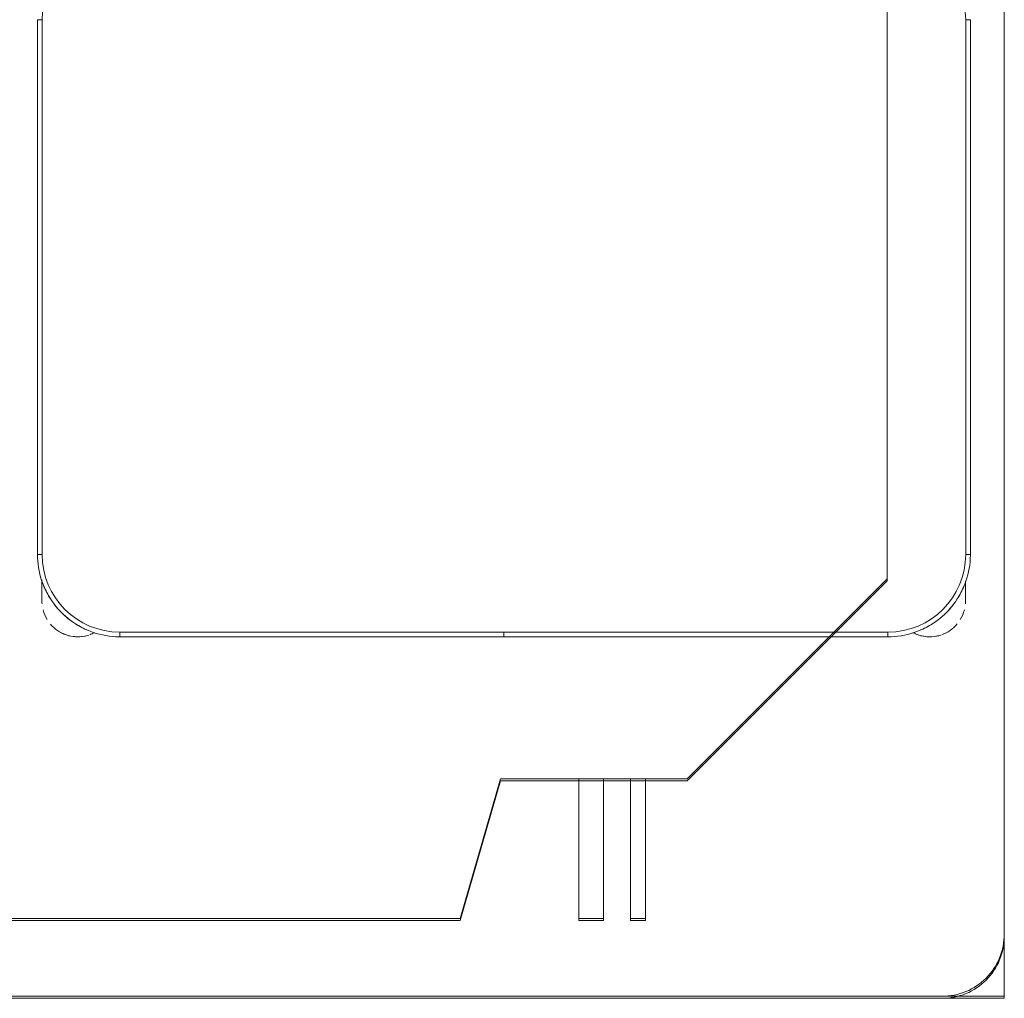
# Model space of a CAD drawing. Header units: metres. Extents: x 3 to 43.5, y -74 to -48.5.
# Tile 164 of 209: x 37.361 to 37.995, y -54.264 to -53.634. Entities that reach past the tile are written whole.
import ezdxf

# ---------------------------------------------------------------- set-up
doc = ezdxf.new("R2010")
doc.units = ezdxf.units.M
doc.layers.add('1PAV - FRIG_dwg', color=7, linetype='Continuous', lineweight=18, true_color=0x767676)
doc.layers.add('I-FURN', color=7, linetype='Continuous', lineweight=18)
doc.layers.add('M-EQPM', color=7, linetype='Continuous', lineweight=18)

# ---------------------------------------------------------------- blocks, each defined once
blk = doc.blocks.new('ConjuntoParaAlunoTamanho6 - CJA06_ConjuntoParaAlunoTamanho6-V10-1PAV - FRIGORÍFICA')
at = {"layer": 'I-FURN', "color": 253, "true_color": 0xaaaaaa}
for p, q in [((-0.3, 0.01197), (-0.3, -0.33203)), ((-0.3, 0.01197), (-0.297, 0.01197)), ((-0.3, 0.01197), (-0.3, -0.33203)), ((0.3, 0.01197), (0.297, 0.01197)), ((0.3, -0.33203), (0.3, 0.01197)), ((0.3, -0.33203), (0.3, 0.01197)), ((-0.3, -0.33203), (-0.297, -0.33203)), ((0.3, -0.33203), (0.297, -0.33203)), ((-0.29713, -0.34835), (-0.29713, -0.35394)), ((-0.29713, -0.34868), (-0.29713, -0.36203)), ((0.29687, -0.35394), (0.29687, -0.3492)), ((0.29687, -0.36203), (0.29687, -0.34961)), ((-0.29713, -0.35705), (-0.29713, -0.36203)), ((0.29687, -0.36203), (0.29687, -0.35705)), ((-0.247, -0.38503), (-0.247, -0.38203)), ((-0.247, -0.38503), (-0.00005, -0.38503)), ((-0.247, -0.38503), (-0.00005, -0.38503)), ((-0.00005, -0.38203), (-0.00005, -0.38503)), ((0.00005, -0.38503), (0.00005, -0.38203)), ((0.00005, -0.38503), (0.247, -0.38503)), ((0.00005, -0.38503), (0.247, -0.38503)), ((0.247, -0.38503), (0.247, -0.38203))]:
    blk.add_line(p, q, dxfattribs=at)
at = {"layer": 'I-FURN', "color": 253, "true_color": 0xaaaaaa, "flags": 128}
for points in [[(-0.297, 0.01197), (-0.297, -0.07403), (-0.297, -0.16003), (-0.297, -0.24603), (-0.297, -0.33203)], [(-0.297, -0.33203), (-0.297, -0.24603), (-0.297, -0.16003), (-0.297, -0.07403), (-0.297, 0.01197)], [(0.297, -0.33203), (0.297, -0.24603), (0.297, -0.16003), (0.297, -0.07403), (0.297, 0.01197)], [(0.297, 0.01197), (0.297, -0.07403), (0.297, -0.16003), (0.297, -0.24603), (0.297, -0.33203)], [(-0.3, -0.33203), (-0.29996, -0.33415), (-0.29983, -0.33627), (-0.29962, -0.33838), (-0.29932, -0.34048), (-0.29894, -0.34256), (-0.29848, -0.34463), (-0.29794, -0.34668), (-0.29731, -0.34871), (-0.2966, -0.3507), (-0.29582, -0.35267), (-0.29495, -0.35461), (-0.29401, -0.35651), (-0.29299, -0.35837), (-0.2919, -0.36019), (-0.29074, -0.36196), (-0.28951, -0.36368), (-0.28821, -0.36536), (-0.28685, -0.36698), (-0.28542, -0.36855), (-0.28393, -0.37005), (-0.28238, -0.3715), (-0.28077, -0.37288), (-0.27911, -0.3742), (-0.2774, -0.37545), (-0.27564, -0.37663), (-0.27383, -0.37774), (-0.27198, -0.37878), (-0.27009, -0.37974), (-0.26816, -0.38062), (-0.2662, -0.38143), (-0.26421, -0.38216), (-0.2622, -0.38281), (-0.26015, -0.38338), (-0.25809, -0.38386), (-0.25601, -0.38426), (-0.25391, -0.38458), (-0.25181, -0.38482), (-0.24969, -0.38497), (-0.24757, -0.38503), (-0.247, -0.38503)], [(0.247, -0.38503), (0.24912, -0.38499), (0.25124, -0.38486), (0.25334, -0.38465), (0.25544, -0.38436), (0.25753, -0.38398), (0.2596, -0.38351), (0.26165, -0.38297), (0.26367, -0.38234), (0.26567, -0.38164), (0.26764, -0.38085), (0.26957, -0.37999), (0.27147, -0.37904), (0.27333, -0.37803), (0.27515, -0.37694), (0.27693, -0.37578), (0.27865, -0.37454), (0.28033, -0.37324), (0.28195, -0.37188), (0.28351, -0.37045), (0.28502, -0.36896), (0.28647, -0.36741), (0.28785, -0.3658), (0.28917, -0.36414), (0.29042, -0.36243), (0.2916, -0.36067), (0.29271, -0.35886), (0.29374, -0.35701), (0.29471, -0.35512), (0.29559, -0.3532), (0.2964, -0.35124), (0.29713, -0.34925), (0.29777, -0.34723), (0.29834, -0.34519), (0.29883, -0.34312), (0.29923, -0.34104), (0.29955, -0.33895), (0.29978, -0.33684), (0.29993, -0.33472), (0.3, -0.33261), (0.3, -0.33203)], [(-0.29713, -0.34907), (-0.29713, -0.34973), (-0.29713, -0.35038), (-0.29713, -0.35102), (-0.29713, -0.35165), (-0.29713, -0.35227), (-0.29713, -0.35288), (-0.29713, -0.35348), (-0.29713, -0.35406), (-0.29713, -0.35463), (-0.29713, -0.35518), (-0.29713, -0.35572), (-0.29713, -0.35624), (-0.29713, -0.35674), (-0.29713, -0.35722), (-0.29713, -0.35769), (-0.29713, -0.35813), (-0.29713, -0.35855), (-0.29713, -0.35895), (-0.29713, -0.35933), (-0.29713, -0.35969), (-0.29713, -0.36002), (-0.29713, -0.36033), (-0.29713, -0.36061), (-0.29713, -0.36087), (-0.29713, -0.36111), (-0.29713, -0.36131), (-0.29713, -0.3615), (-0.29713, -0.36165), (-0.29713, -0.36178), (-0.29713, -0.36188), (-0.29713, -0.36196), (-0.29713, -0.36201), (-0.29713, -0.36203)], [(0.29687, -0.36203), (0.29687, -0.36201), (0.29687, -0.36197), (0.29687, -0.36191), (0.29687, -0.36181), (0.29687, -0.36169), (0.29687, -0.36154), (0.29687, -0.36137), (0.29687, -0.36117), (0.29687, -0.36094), (0.29687, -0.36069), (0.29687, -0.36041), (0.29687, -0.36011), (0.29687, -0.35978), (0.29687, -0.35943), (0.29687, -0.35906), (0.29687, -0.35866), (0.29687, -0.35825), (0.29687, -0.35781), (0.29687, -0.35735), (0.29687, -0.35687), (0.29687, -0.35638), (0.29687, -0.35586), (0.29687, -0.35533), (0.29687, -0.35478), (0.29687, -0.35421), (0.29687, -0.35363), (0.29687, -0.35304), (0.29687, -0.35244), (0.29687, -0.35182), (0.29687, -0.35119), (0.29687, -0.35055), (0.29687, -0.3499)], [(-0.247, -0.38203), (-0.1235, -0.38203), (0, -0.38203), (0.1235, -0.38203), (0.247, -0.38203)], [(-0.00005, -0.38203), (-0.06179, -0.38203), (-0.12353, -0.38203), (-0.18526, -0.38203), (-0.247, -0.38203)], [(0.247, -0.38203), (0.18526, -0.38203), (0.12352, -0.38203), (0.06179, -0.38203), (0.00005, -0.38203)]]:
    blk.add_lwpolyline(points, dxfattribs=at)
at = {"layer": 'I-FURN', "color": 253, "true_color": 0xaaaaaa}
for centre, radius, start, end in [((-0.247, 0.01197), 0.05, 90, 180), ((-0.247, 0.01197), 0.05, 90, 180), ((0.247, 0.01197), 0.05, 360, 90), ((0.247, 0.01197), 0.05, 0, 90), ((-0.247, -0.33203), 0.05, 180, 270), ((-0.247, -0.33203), 0.05, 180, 270), ((0.247, -0.33203), 0.05, 270, 360), ((0.247, -0.33203), 0.05, 270, 0), ((-0.247, -0.33203), 0.053, 202.5, 212.69993), ((0.247, -0.33203), 0.053, 327.30007, 337.5), ((0.247, -0.33203), 0.053, 327.30007, 337.5), ((-0.27413, -0.36203), 0.023, 180, 184.41224), ((-0.247, -0.33203), 0.053, 217.1607, 232.44799), ((0.247, -0.33203), 0.053, 307.1607, 323.14964), ((0.247, -0.33203), 0.053, 307.1607, 323.14964), ((0.27387, -0.36203), 0.023, 355.58784, 360), ((-0.27413, -0.36203), 0.023, 194.46313, 211.29748), ((0.27387, -0.36203), 0.023, 328.70279, 345.53679), ((-0.27413, -0.36203), 0.023, 220.15845, 250.98921), ((-0.247, -0.33203), 0.053, 237.30007, 247.5), ((0.247, -0.33203), 0.053, 292.5, 302.69993), ((0.247, -0.33203), 0.053, 292.5, 302.69993), ((0.27387, -0.36203), 0.023, 289.64716, 320.10645), ((-0.27413, -0.36203), 0.023, 241.29896, 288), ((-0.27413, -0.36203), 0.023, 255.53308, 284.46692), ((-0.27413, -0.36203), 0.023, 289.64716, 297.85925), ((0.27387, -0.36203), 0.023, 242.37001, 250.98921), ((0.27387, -0.36203), 0.023, 243.53772, 288), ((0.27387, -0.36203), 0.023, 255.53308, 284.46692)]:
    blk.add_arc(centre, radius, start, end, dxfattribs=at)
blk = doc.blocks.new('4 GRE - ESCOLA DE CINEMA E AUDIOVISUAL CINE REX R07_rvt-1-1PAV - FRIGORÍFICA')
at = {"layer": 'I-FURN', "color": 253, "lineweight": 18, "true_color": 0xaaaaaa}
blk.add_blockref('ConjuntoParaAlunoTamanho6 - CJA06_ConjuntoParaAlunoTamanho6-V10-1PAV - FRIGORÍFICA', (37.67274, -53.6463), dxfattribs=at)
blk = doc.blocks.new('V8 K7 4V 9_0-14_0kW - MIH112Q4HN18-939147-1PAV - FRIGORÍFICA')
at = {"layer": 'M-EQPM', "color": 1, "true_color": 0xff0000}
for p, q in [((0.435, 0.475), (-0.435, 0.475)), ((0.475, 0.475), (0.435, 0.475)), ((0.475, 0.435), (0.475, 0.475)), ((0.475, -0.435), (0.475, 0.435)), ((0.20642, 0.39958), (-0.20642, 0.39958)), ((-0.20642, 0.39958), (0.20642, 0.39958)), ((0.335, 0.271), (0.20642, 0.39958)), ((0.20642, 0.39958), (0.335, 0.271)), ((0.335, 0.151), (0.335, 0.271)), ((0.335, 0.271), (0.335, 0.151)), ((0.425, 0.24417), (0.335, 0.24417)), ((0.425, 0.23464), (0.425, 0.24417)), ((0.335, 0.23464), (0.425, 0.23464)), ((0.425, 0.21716), (0.335, 0.21716)), ((0.425, 0.20126), (0.425, 0.21716)), ((0.335, 0.20126), (0.425, 0.20126)), ((0.425, 0.125), (0.335, 0.151)), ((0.335, 0.151), (0.425, 0.125)), ((0.425, -0.165), (0.425, 0.125)), ((0.425, 0.125), (0.425, -0.165))]:
    blk.add_line(p, q, dxfattribs=at)
blk.add_arc((0.435, 0.435), 0.04, 360, 90, dxfattribs=at)
blk = doc.blocks.new('1PAV - FRIG_dwg_V8 K7 4V 9_0-14_0kW - MIH112Q4HN18-939147-1PAV - FRIG-1155288-1PAV - FRIGORÍFICA')
at = {"layer": 'M-EQPM', "color": 1, "true_color": 0xff0000, "flags": 128}
for points in [[(0.475, -0.435), (0.475, 0.435), (0.475, 0.475), (0.435, 0.475), (-0.435, 0.475), (-0.475, 0.475), (-0.475, 0.435), (-0.475, -0.435), (-0.475, -0.475), (-0.435, -0.475), (0.435, -0.475), (0.475, -0.475)], [(-0.20642, 0.39958), (-0.415, 0.255), (-0.415, -0.255), (-0.22958, -0.44042), (0.22958, -0.44042), (0.335, -0.335), (0.335, -0.255), (0.425, -0.165), (0.425, 0.125), (0.335, 0.151), (0.335, 0.271), (0.20642, 0.39958)], [(0.425, 0.125), (0.425, -0.165), (0.335, -0.255), (0.335, -0.335), (0.22958, -0.44042), (-0.22958, -0.44042), (-0.415, -0.255), (-0.415, 0.255), (-0.20642, 0.39958), (0.20642, 0.39958), (0.335, 0.271), (0.335, 0.151)]]:
    blk.add_lwpolyline(points, close=True, dxfattribs=at)
for points in [[(0.335, 0.23464), (0.425, 0.23464), (0.425, 0.24417), (0.335, 0.24417)], [(0.335, 0.20126), (0.425, 0.20126), (0.425, 0.21716), (0.335, 0.21716)]]:
    blk.add_lwpolyline(points, dxfattribs=at)
at = {"layer": 'M-EQPM', "color": 1, "true_color": 0xff0000}
blk.add_arc((0.435, 0.435), 0.04, 360, 90, dxfattribs=at)
blk = doc.blocks.new('1PAV - FRIG_dwg-1115125-1PAV - FRIGORÍFICA')
at = {"rotation": 269.9999999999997}
blk.add_blockref('1PAV - FRIG_dwg_V8 K7 4V 9_0-14_0kW - MIH112Q4HN18-939147-1PAV - FRIG-1155288-1PAV - FRIGORÍFICA', (15.96456, 9.1111), dxfattribs=at)

msp = doc.modelspace()

# ---------------------------------------------------------------- block references
at = {"lineweight": 5}
msp.add_blockref('4 GRE - ESCOLA DE CINEMA E AUDIOVISUAL CINE REX R07_rvt-1-1PAV - FRIGORÍFICA', (0, 0), dxfattribs=at)
at = {"layer": '1PAV - FRIG_dwg', "color": 7}
msp.add_blockref('1PAV - FRIG_dwg-1115125-1PAV - FRIGORÍFICA', (21.555, -62.9), dxfattribs=at)
at = {"layer": 'M-EQPM', "color": 1, "true_color": 0xff0000, "rotation": 269.9999999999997}
msp.add_blockref('V8 K7 4V 9_0-14_0kW - MIH112Q4HN18-939147-1PAV - FRIGORÍFICA', (37.51956, -53.7876), dxfattribs=at)

doc.saveas('drawing.dxf')
